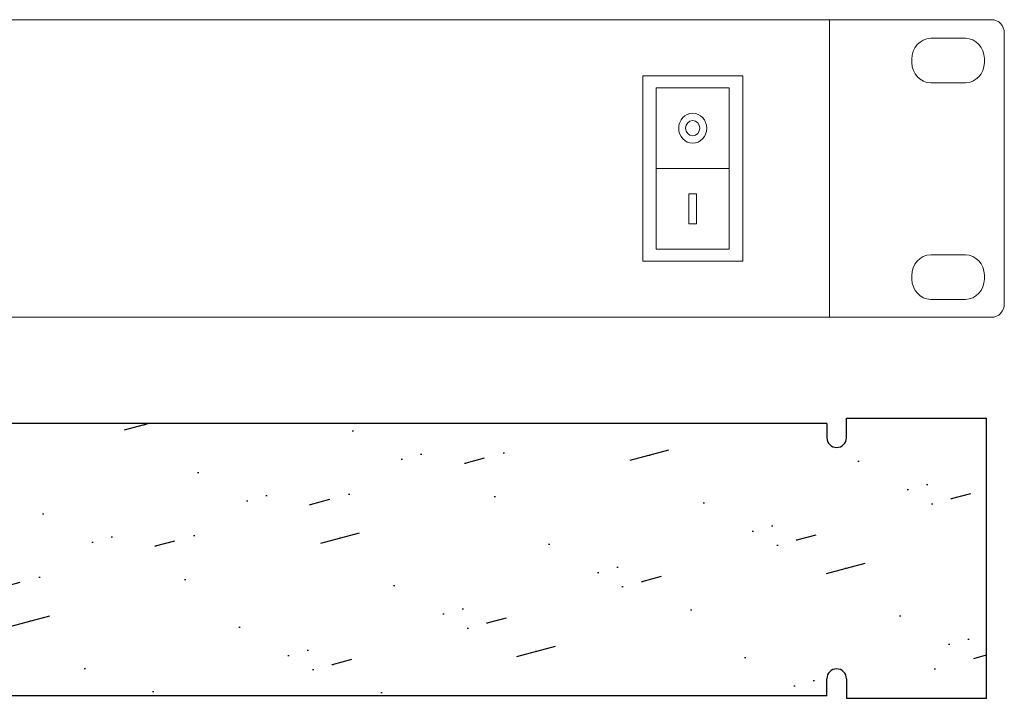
# Model space of a CAD drawing. Header units: millimetres. Extents: x 83969 to 163860, y -22594 to 4849.
# Tile 11 of 108: x 163472.52 to 163479.45, y -21459.53 to -21454.75. Entities that reach past the tile are written whole.
import ezdxf

# ---------------------------------------------------------------- set-up
doc = ezdxf.new("R2010")
doc.units = ezdxf.units.MM
doc.layers.get('0').update_dxf_attribs({"color": 251, "lineweight": 0})
doc.layers.add('! PT Opisy Legenda 2', color=7, linetype='Continuous')
doc.layers.add('00 CCTV IP - MIWI', color=10, linetype='Continuous')

# ---------------------------------------------------------------- blocks, each defined once
blk = doc.blocks.new('A$7E6A6014D2D5')
at = {"layer": '00 CCTV IP - MIWI', "color": 234, "lineweight": 0}
blk.add_line((2358.641746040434, 0.002719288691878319), (2505.161376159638, 0.002719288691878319), dxfattribs=at)
for points in [[(-3045.343054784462, -279.4000000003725), (-3045.343054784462, -279.4000000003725), (-3045.343054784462, -279.4000000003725), (-3045.343054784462, -279.4000000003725), (3032.876945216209, -279.4000000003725), (3032.876945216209, -279.4000000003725), (3032.876945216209, -279.4000000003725, 0.4142500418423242), (3058.276945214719, -254), (3058.276945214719, -254), (3058.276945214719, 254, 0.4140206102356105), (3032.876945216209, 279.4000000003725), (3032.876945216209, 279.4000000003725), (-3045.343054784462, 279.4000000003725, 0.4578030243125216), (-3070.743054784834, 254), (-3070.743054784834, 254), (-3070.743054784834, -255.269999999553, 0.414213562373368), (-3045.343054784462, -279.4000000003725), (-3045.343054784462, -279.4000000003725)], [(2910.321945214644, 244.4749999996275), (2910.321945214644, 244.4749999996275), (2980.171945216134, 244.4749999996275, -0.4015376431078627), (3018.271945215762, 206.375), (3018.271945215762, 206.375), (3018.271945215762, 198.7550000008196, -0.401537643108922), (2980.171945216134, 160.6550000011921), (2980.171945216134, 160.6550000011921), (2910.321945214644, 160.6550000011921, -0.4015376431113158), (2872.221945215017, 198.7550000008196), (2872.221945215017, 198.7550000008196), (2872.221945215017, 205.105000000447, -0.409644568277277), (2910.321945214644, 244.4749999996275), (2910.321945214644, 244.4749999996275)], [(2910.321945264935, -161.9249999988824), (2910.321945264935, -161.9249999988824), (2980.171945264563, -161.9249999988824, -0.4015376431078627), (3018.27194526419, -200.0249999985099), (3018.27194526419, -200.0249999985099), (3018.27194526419, -207.644999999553, -0.401537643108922), (2980.171945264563, -245.7449999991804), (2980.171945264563, -245.7449999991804), (2910.321945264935, -245.7449999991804, -0.4015376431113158), (2872.221945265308, -207.644999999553), (2872.221945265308, -207.644999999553), (2872.221945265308, -201.2949999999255, -0.409644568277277), (2910.321945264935, -161.9249999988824), (2910.321945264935, -161.9249999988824)]]:
    blk.add_lwpolyline(points, format="xyb", dxfattribs=at)
for points in [[(-2706.925183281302, -279.4000000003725), (2706.925183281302, -279.4000000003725), (2706.925183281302, 279.4000000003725), (-2706.925183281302, 279.4000000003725)], [(2331.827372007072, -173.6779768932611), (2331.827372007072, 173.6834154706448), (2532.376565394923, 173.6834154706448), (2532.376565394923, -173.6779768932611)], [(2358.641746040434, -151.2801840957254), (2358.641746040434, 151.2856226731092), (2505.161376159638, 151.2856226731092), (2505.161376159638, -151.2801840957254)], [(2424.387825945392, -103.6803737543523), (2424.387825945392, -47.59709105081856), (2439.41529625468, -47.59709105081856), (2439.41529625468, -103.6803737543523)]]:
    blk.add_lwpolyline(points, close=True, dxfattribs=at)
for radius in [28.18297723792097, 14.31888297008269]:
    blk.add_circle((2431.901561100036, 75.64417098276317), radius, dxfattribs=at)
blk = doc.blocks.new('Panel zaślepiający 1U')
h = blk.add_hatch()
h.set_pattern_fill('GROUT', color=256, scale=0.25, angle=15, style=0)
h.set_pattern_definition([(15, (-221.187624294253, -203.5279369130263), (-0.3507189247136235, 2.535626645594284), [0.3175, -2.2225]), (15, (-221.1274679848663, -202.5257175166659), (-0.6574003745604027, 2.453451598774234), [0, -2.54]), (15, (-221.8009871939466, -203.6922870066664), (0.2626439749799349, 2.699976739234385), [0, -2.54]), (15, (-222.2940374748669, -201.8521983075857), (1.796051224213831, 3.110851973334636), [0.635, -4.445]), (15, (-220.0430735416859, -202.8925552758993), (-0.6574003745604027, 2.453451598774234), [0, -2.54]), (15, (-220.5742613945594, -203.3635868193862), (-0.04403747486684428, 2.617801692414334), [0, -2.54]), (15, (-220.3497549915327, -202.9747303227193), (-0.6574003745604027, 2.453451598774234), [0, -2.54]), (15, (-221.9873560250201, -201.7700232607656), (-0.6574003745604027, 2.453451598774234), [0, -2.54])])
h.paths.add_polyline_path([(48.89499973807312, 4.445000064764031), (46.67249973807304, 4.445000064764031), (46.67249973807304, 4.133850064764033, -0.9999999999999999), (46.36134973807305, 4.133850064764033), (46.36134973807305, 4.357988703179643), (2.53364973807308, 4.357988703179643), (2.53364973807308, 4.133850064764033, -0.9999999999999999), (2.222499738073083, 4.133850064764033), (2.222499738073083, 4.445000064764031), (-2.619269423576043e-07, 4.445000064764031), (-2.619269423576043e-07, 6.476403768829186e-08), (2.222499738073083, 6.476403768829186e-08), (2.222499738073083, 0.3111500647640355, -0.9999999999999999), (2.53364973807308, 0.3111500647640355), (2.53364973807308, 0.03924461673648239), (46.36134973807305, 0.03924461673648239), (46.36134973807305, 0.3111500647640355, -0.9999999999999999), (46.67249973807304, 0.3111500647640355), (46.67249973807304, 6.476403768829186e-08), (48.89499973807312, 6.476403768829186e-08)])
for p, q in [((46.67249973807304, 4.445000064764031), (48.89499973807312, 4.445000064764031)), ((46.67249973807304, 4.133850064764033), (46.67249973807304, 4.445000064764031)), ((48.89499973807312, 6.476403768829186e-08), (48.89499973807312, 4.445000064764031)), ((46.36134973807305, 4.357988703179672), (2.53364973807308, 4.357988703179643)), ((46.36134973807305, 4.357988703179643), (46.36134973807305, 4.133850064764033)), ((46.36134973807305, 0.03924461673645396), (46.36134973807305, 0.3111500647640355)), ((46.67249973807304, 0.3111500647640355), (46.67249973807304, 6.476403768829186e-08)), ((46.36134973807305, 0.03924461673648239), (2.53364973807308, 0.03924461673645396)), ((46.67249973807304, 6.476403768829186e-08), (48.89499973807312, 6.476403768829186e-08))]:
    blk.add_line(p, q)
for centre, start, end in [((46.51692473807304, 4.133850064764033), 180, 0), ((46.51692473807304, 0.3111500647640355), 0, 180)]:
    blk.add_arc(centre, 0.1555750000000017, start, end)

msp = doc.modelspace()

# ---------------------------------------------------------------- block references
at = {"layer": '! PT Opisy Legenda 2', "xscale": 0.4438665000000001, "yscale": 0.4438665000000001, "zscale": 0.4438665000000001}
msp.add_blockref('Panel zaślepiający 1U', (163457.6252143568, -21459.52939287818), dxfattribs=at)
at = {"xscale": 0.003500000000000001, "yscale": 0.003750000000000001, "zscale": 0.003750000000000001}
msp.add_blockref('A$7E6A6014D2D5', (163468.748249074, -21455.79922800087), dxfattribs=at)

doc.saveas('drawing.dxf')
